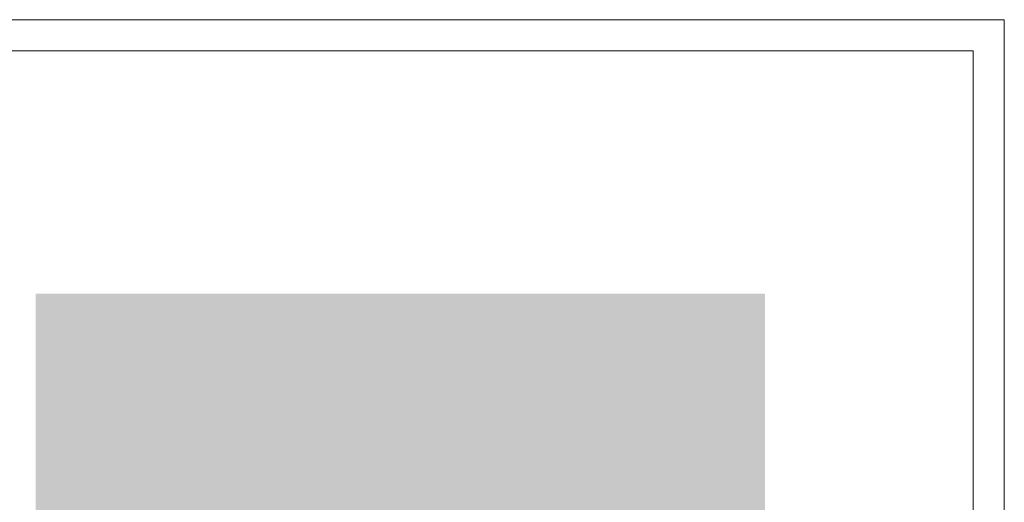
# Paper-space layout 'A-07 INWENTARYZACJA - PIĘTRO 4' of a CAD drawing. Header units: millimetres. Extents: x 0 to 500, y 0 to 350.
# Tile 13 of 13: x 345 to 500, y 274 to 350. Entities that reach past the tile are written whole.
import ezdxf
from ezdxf.xclip import XClip

# ---------------------------------------------------------------- set-up
doc = ezdxf.new("R2010")
doc.units = ezdxf.units.MM
doc.header["$MEASUREMENT"] = 0
doc.header["$XCLIPFRAME"] = 0
doc.layers.add('A_Arkusz_Nr_pióra__255', color=7, linetype='Continuous', lineweight=15, true_color=0x242424)
doc.layers.add('A_podrys', color=7, linetype='Continuous')

# ---------------------------------------------------------------- blocks, each defined once
blk = doc.blocks.new('Rysunek_2_2', base_point=(-1677.59, -281.1))
at = {"linetype": 'Continuous', "lineweight": 0, "true_color": 0x484848}
blk.add_hatch(color=251, dxfattribs=at).paths.add_polyline_path([(462.27, 306.78), (347.21, 306.78), (347.21, 261.78), (443.27, 261.78), (443.27, 102.97), (347.21, 102.97), (347.21, 97.97), (462.27, 97.97)])

psp = doc.layouts.new('A-07 INWENTARYZACJA - PIĘTRO 4')

# ---------------------------------------------------------------- linework, layer by layer
at = {"layer": 'A_Arkusz_Nr_pióra__255', "color": 250, "linetype": 'Continuous', "lineweight": 15, "true_color": 0x242424}
for q in [(29.9, 345.1), (495.1, 4.9)]:
    psp.add_line((495.1, 345.1), q, dxfattribs=at)
at = {"layer": 'A_Arkusz_Nr_pióra__255', "color": 250, "linetype": 'Continuous', "lineweight": 15, "true_color": 0x242424, "flags": 128}
psp.add_lwpolyline([(0, 350), (500, 350), (500, 0), (0, 0)], close=True, dxfattribs=at)

# ---------------------------------------------------------------- block references
at = {"layer": 'A_podrys', "color": 37, "linetype": 'Continuous', "lineweight": 5, "true_color": 0x656532}
ref = psp.add_blockref('Rysunek_2_2', (-1677.59, -281.1), dxfattribs=at)
XClip(ref).set_block_clipping_path([(347.2085108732, 97.9747949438), (462.2737210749, 306.7847949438)])

doc.saveas('drawing.dxf')
